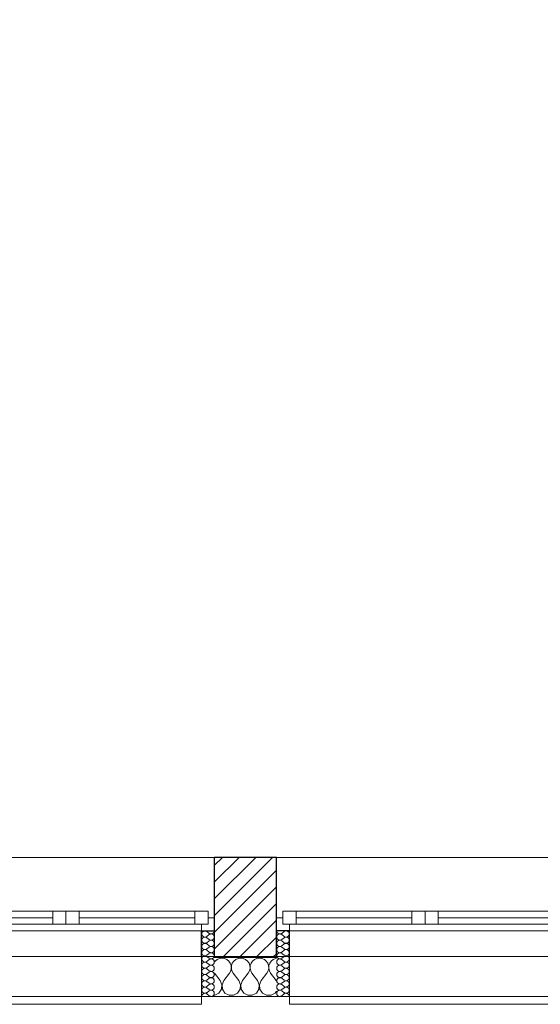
# Model space of a CAD drawing. Header units: millimetres. Extents: x -21056 to 421, y 9759 to 15589.
# Tile 107 of 120: x -782 to -583, y 9867 to 10243. Entities that reach past the tile are written whole.
import ezdxf

# ---------------------------------------------------------------- set-up
doc = ezdxf.new("R2010")
doc.units = ezdxf.units.MM
doc.header["$LTSCALE"] = 25
doc.header["$MEASUREMENT"] = 0
doc.linetypes.add('Kropki i Kreski', pattern=[670.277762, 352.777767, -176.388884, 0, -141.111112])
doc.linetypes.add('Przerywana', pattern=[240, 120, -120])
for name, color, linetype in [('Konstrukcja - Siatki mod', 7, 'Continuous'), ('KR_INW', 7, 'Continuous'), ('NAPIS_SODON', 7, 'Continuous'), ('Okna ArchiCADa', 7, 'Continuous')]:
    doc.layers.add(name, color=color, linetype=linetype)
for name, color, linetype, lineweight in [('Konstrukcja - Siatki mod_Nr_pióra__48', 1, 'Continuous', 15), ('KR_INW_Nr_pióra__101', 252, 'Continuous', 5), ('KR_INW_Nr_pióra__102', 3, 'Continuous', 5), ('KR_INW_Nr_pióra__27', 7, 'Continuous', 25), ('KR_INW_Nr_pióra__47', 7, 'Continuous', 15), ('NAPIS_SODON_Nr_pióra__1', 7, 'Continuous', 13), ('Okna ArchiCADa_Nr_pióra__1', 7, 'Continuous', 13), ('Okna ArchiCADa_Nr_pióra__27', 7, 'Continuous', 25)]:
    doc.layers.add(name, color=color, linetype=linetype, lineweight=lineweight)

# ---------------------------------------------------------------- blocks, each defined once
blk = doc.blocks.new('Strop_1', base_point=(179225, 121523.3))
at = {"layer": 'NAPIS_SODON_Nr_pióra__1', "linetype": 'Continuous', "flags": 128}
blk.add_lwpolyline([(179225, 121523.3), (179225.9, 107003.8), (250898.3, 107008.3), (250897.4, 121527.8)], close=True, dxfattribs=at)
blk = doc.blocks.new('*X414')
at = {"layer": 'KR_INW_Nr_pióra__102', "linetype": 'Continuous'}
for p, q in [((240616.5, 106989.9), (240614.8, 106987.6)), ((240624.1, 106996.2), (240616.5, 106989.9)), ((240633.1, 107000.2), (240624.1, 106996.2)), ((240642.9, 107001.6), (240633.1, 107000.2)), ((240652.6, 107000.2), (240642.9, 107001.6)), ((240661.6, 106996.2), (240652.6, 107000.2)), ((240669.2, 106989.9), (240661.6, 106996.2)), ((240674.8, 106981.8), (240669.2, 106989.9)), ((240677.9, 106972.5), (240674.8, 106981.8)), ((240678.4, 106962.6), (240677.9, 106972.5)), ((240679.2, 106972.5), (240678.7, 106962.6)), ((240682.3, 106981.8), (240679.2, 106972.5)), ((240687.9, 106989.9), (240682.3, 106981.8)), ((240695.5, 106996.2), (240687.9, 106989.9)), ((240704.5, 107000.2), (240695.5, 106996.2)), ((240714.3, 107001.6), (240704.5, 107000.2)), ((240724, 107000.2), (240714.3, 107001.6)), ((240733.1, 106996.2), (240724, 107000.2)), ((240740.6, 106989.9), (240733.1, 106996.2)), ((240746.2, 106981.8), (240740.6, 106989.9)), ((240749.4, 106972.5), (240746.2, 106981.8)), ((240749.9, 106962.6), (240749.4, 106972.5)), ((240750.6, 106972.5), (240750.1, 106962.6)), ((240753.8, 106981.8), (240750.6, 106972.5)), ((240759.4, 106989.9), (240753.8, 106981.8)), ((240766.9, 106996.2), (240759.4, 106989.9)), ((240776, 107000.2), (240766.9, 106996.2)), ((240785.7, 107001.6), (240776, 107000.2)), ((240795.5, 107000.2), (240785.7, 107001.6)), ((240804.5, 106996.2), (240795.5, 107000.2)), ((240812.1, 106989.9), (240804.5, 106996.2)), ((240817.7, 106981.8), (240812.1, 106989.9)), ((240820.8, 106972.5), (240817.7, 106981.8)), ((240821.3, 106962.6), (240820.8, 106972.5)), ((240822.1, 106972.5), (240821.6, 106962.6)), ((240825.2, 106981.8), (240822.1, 106972.5)), ((240830.8, 106989.9), (240825.2, 106981.8)), ((240838.4, 106996.2), (240830.8, 106989.9)), ((240847.4, 107000.2), (240838.4, 106996.2)), ((240850.4, 107000.6), (240847.4, 107000.2)), ((240635.7, 106915.9), (240614.8, 106943.7)), ((240650, 106915.9), (240671.4, 106944.4)), ((240671.4, 106944.4), (240676.2, 106953.1)), ((240676.2, 106953.1), (240678.4, 106962.6)), ((240678.7, 106962.6), (240680.9, 106953.1)), ((240680.9, 106953.1), (240685.7, 106944.4)), ((240707.1, 106915.9), (240685.7, 106944.4)), ((240721.4, 106915.9), (240742.9, 106944.4)), ((240742.9, 106944.4), (240747.6, 106953.1)), ((240747.6, 106953.1), (240749.9, 106962.6)), ((240750.1, 106962.6), (240752.4, 106953.1)), ((240752.4, 106953.1), (240757.1, 106944.4)), ((240778.6, 106915.9), (240757.1, 106944.4)), ((240792.9, 106915.9), (240814.3, 106944.4)), ((240814.3, 106944.4), (240819.1, 106953.1)), ((240819.1, 106953.1), (240821.3, 106962.6)), ((240821.6, 106962.6), (240823.8, 106953.1)), ((240823.8, 106953.1), (240828.6, 106944.4)), ((240850, 106915.9), (240828.6, 106944.4)), ((240642.4, 106899.8), (240635.7, 106915.9)), ((240640.8, 106882.5), (240642.4, 106899.8)), ((240650, 106915.9), (240643.3, 106899.8)), ((240643.3, 106899.8), (240644.9, 106882.5)), ((240713.9, 106899.8), (240707.1, 106915.9)), ((240712.2, 106882.5), (240713.9, 106899.8)), ((240721.4, 106915.9), (240714.7, 106899.8)), ((240714.7, 106899.8), (240716.3, 106882.5)), ((240785.3, 106899.8), (240778.6, 106915.9)), ((240783.7, 106882.5), (240785.3, 106899.8)), ((240792.9, 106915.9), (240786.1, 106899.8)), ((240786.1, 106899.8), (240787.8, 106882.5)), ((240850.4, 106914.9), (240850, 106915.9)), ((240614.8, 106859.8), (240615.8, 106859.8)), ((240615.8, 106859.8), (240631.2, 106868)), ((240631.2, 106868), (240640.8, 106882.5)), ((240644.9, 106882.5), (240654.5, 106868)), ((240654.5, 106868), (240669.9, 106859.8)), ((240669.9, 106859.8), (240687.3, 106859.8)), ((240687.3, 106859.8), (240702.6, 106868)), ((240702.6, 106868), (240712.2, 106882.5)), ((240716.3, 106882.5), (240726, 106868)), ((240726, 106868), (240741.3, 106859.8)), ((240741.3, 106859.8), (240758.7, 106859.8)), ((240758.7, 106859.8), (240774, 106868)), ((240774, 106868), (240783.7, 106882.5)), ((240787.8, 106882.5), (240797.4, 106868)), ((240797.4, 106868), (240812.7, 106859.8)), ((240812.7, 106859.8), (240830.1, 106859.8)), ((240830.1, 106859.8), (240845.5, 106868)), ((240845.5, 106868), (240850.4, 106875.5))]:
    blk.add_line(p, q, dxfattribs=at)
blk = doc.blocks.new('*X429')
at = {"layer": 'KR_INW_Nr_pióra__102', "linetype": 'Continuous'}
for p, q in [((240594.6, 107095.6), (240585.1, 107102.8)), ((240594.6, 107090.9), (240585.1, 107083.7)), ((240594.6, 107071.8), (240585.1, 107079)), ((240594.6, 107067), (240585.1, 107059.9)), ((240594.6, 107048), (240585.1, 107055.1)), ((240594.6, 107043.2), (240585.1, 107036.1)), ((240594.6, 107024.2), (240585.1, 107031.3)), ((240594.6, 107019.4), (240585.1, 107012.3)), ((240594.6, 107000.4), (240585.1, 107007.5)), ((240594.6, 106995.6), (240585.1, 106988.5)), ((240594.6, 106976.6), (240585.1, 106983.7)), ((240594.6, 106971.8), (240585.1, 106964.7)), ((240594.6, 106952.8), (240585.1, 106959.9)), ((240594.6, 106948), (240585.1, 106940.9)), ((240594.6, 106929), (240585.1, 106936.1)), ((240594.6, 106924.2), (240585.1, 106917)), ((240594.6, 106905.1), (240585.1, 106912.3)), ((240594.6, 106900.4), (240585.1, 106893.2)), ((240594.6, 106881.3), (240585.1, 106888.5)), ((240594.6, 106876.6), (240585.1, 106869.4)), ((240594.6, 106857.5), (240585.1, 106864.7))]:
    blk.add_line(p, q, dxfattribs=at)
for centre, start, end in [((240577.9, 107093.2), 53.1301, 180), ((240577.9, 107093.2), 180, 306.8699), ((240577.9, 107069.4), 53.1301, 180), ((240601.8, 107105.1), 233.1301, 0), ((240601.8, 107081.3), 233.1301, 126.8699), ((240577.9, 107069.4), 180, 306.8699), ((240577.9, 107045.6), 53.1301, 180), ((240577.9, 107045.6), 180, 306.8699), ((240601.8, 107057.5), 233.1301, 126.8699), ((240601.8, 107033.7), 233.1301, 126.8699), ((240577.9, 107021.8), 53.1301, 180), ((240577.9, 107021.8), 180, 306.8699), ((240577.9, 106998), 53.1301, 180), ((240601.8, 107009.9), 233.1301, 126.8699), ((240577.9, 106998), 180, 306.8699), ((240577.9, 106974.2), 53.1301, 180), ((240577.9, 106974.2), 180, 306.8699), ((240601.8, 106986.1), 233.1301, 126.8699), ((240601.8, 106962.3), 233.1301, 126.8699), ((240577.9, 106950.4), 53.1301, 180), ((240577.9, 106950.4), 180, 306.8699), ((240577.9, 106926.6), 53.1301, 180), ((240601.8, 106938.5), 233.1301, 126.8699), ((240577.9, 106926.6), 180, 306.8699), ((240577.9, 106902.8), 53.1301, 180), ((240577.9, 106902.8), 180, 306.8699), ((240577.9, 106879), 53.1301, 180), ((240601.8, 106914.7), 233.1301, 126.8699), ((240601.8, 106890.9), 233.1301, 126.8699), ((240577.9, 106879), 180, 306.8699), ((240577.9, 106855.1), 53.1301, 180), ((240601.8, 106867), 233.1301, 126.8699)]:
    blk.add_arc(centre, 11.9, start, end, dxfattribs=at)
blk = doc.blocks.new('*X430')
at = {"layer": 'KR_INW_Nr_pióra__102', "linetype": 'Continuous'}
for p, q in [((240870.6, 107095.6), (240880.2, 107102.8)), ((240870.6, 107090.9), (240880.2, 107083.7)), ((240870.6, 107071.8), (240880.2, 107079)), ((240870.6, 107067), (240880.2, 107059.9)), ((240870.6, 107048), (240880.2, 107055.1)), ((240870.6, 107043.2), (240880.2, 107036.1)), ((240870.6, 107024.2), (240880.2, 107031.3)), ((240870.6, 107019.4), (240880.2, 107012.3)), ((240870.6, 107000.4), (240880.2, 107007.5)), ((240870.6, 106995.6), (240880.2, 106988.5)), ((240870.6, 106976.6), (240880.2, 106983.7)), ((240870.6, 106971.8), (240880.2, 106964.7)), ((240870.6, 106952.8), (240880.2, 106959.9)), ((240870.6, 106948), (240880.2, 106940.9)), ((240870.6, 106929), (240880.2, 106936.1)), ((240870.6, 106924.2), (240880.2, 106917)), ((240870.6, 106905.1), (240880.2, 106912.3)), ((240870.6, 106900.4), (240880.2, 106893.2)), ((240870.6, 106881.3), (240880.2, 106888.5)), ((240870.6, 106876.6), (240880.2, 106869.4)), ((240870.6, 106857.5), (240880.2, 106864.7))]:
    blk.add_line(p, q, dxfattribs=at)
for centre, start, end in [((240863.5, 107105.1), 180, 306.8699), ((240863.5, 107081.3), 53.1301, 306.8699), ((240887.3, 107093.2), 0, 126.8699), ((240887.3, 107093.2), 233.1301, 0), ((240887.3, 107069.4), 0, 126.8699), ((240863.5, 107057.5), 53.1301, 306.8699), ((240863.5, 107033.7), 53.1301, 306.8699), ((240887.3, 107069.4), 233.1301, 0), ((240887.3, 107045.6), 0, 126.8699), ((240887.3, 107045.6), 233.1301, 0), ((240863.5, 107009.9), 53.1301, 306.8699), ((240887.3, 107021.8), 0, 126.8699), ((240887.3, 107021.8), 233.1301, 0), ((240887.3, 106998), 0, 126.8699), ((240863.5, 106986.1), 53.1301, 306.8699), ((240863.5, 106962.3), 53.1301, 306.8699), ((240887.3, 106998), 233.1301, 0), ((240887.3, 106974.2), 0, 126.8699), ((240887.3, 106974.2), 233.1301, 0), ((240863.5, 106938.5), 53.1301, 306.8699), ((240887.3, 106950.4), 0, 126.8699), ((240887.3, 106950.4), 233.1301, 0), ((240887.3, 106926.6), 0, 126.8699), ((240863.5, 106914.7), 53.1301, 306.8699), ((240863.5, 106890.9), 53.1301, 306.8699), ((240887.3, 106926.6), 233.1301, 0), ((240887.3, 106902.8), 0, 126.8699), ((240887.3, 106902.8), 233.1301, 0), ((240887.3, 106879), 0, 126.8699), ((240863.5, 106867), 53.1301, 306.8699), ((240887.3, 106879), 233.1301, 0), ((240887.3, 106855.1), 0, 126.8699)]:
    blk.add_arc(centre, 11.9, start, end, dxfattribs=at)
blk = doc.blocks.new('Okno dwuskrzydłowe 19_5')
at = {"layer": 'Okna ArchiCADa_Nr_pióra__1', "linetype": 'Continuous'}
for p, q in [((-566.8, 230), (566.8, 230)), ((-566.8, 0), (-541.8, 0)), ((-541.8, 25), (-491.8, 25)), ((-541.8, -25), (-541.8, 25)), ((-541.8, 0), (-541.8, -25)), ((-491.8, 25), (-50, 25)), ((-491.8, 25), (-491.8, -25)), ((-491.8, 25), (-50, 25)), ((-491.8, 0), (-50, 0)), ((-50, -25), (-50, 25)), ((-50, 25), (0, 25)), ((0, 25), (0, -25)), ((0, 25), (50, 25)), ((0, -25), (0, 25)), ((50, 25), (491.8, 25)), ((50, 25), (50, -25)), ((50, 25), (491.8, 25)), ((50, 0), (491.8, 0)), ((491.8, -25), (491.8, 25)), ((491.8, 25), (541.8, 25)), ((541.8, 25), (541.8, -25)), ((541.8, -25), (541.8, 0)), ((541.8, 0), (566.8, 0)), ((-541.8, -25), (-516.8, -25)), ((-491.8, -25), (-541.8, -25)), ((-516.8, -25), (-516.8, -50)), ((-50, -25), (-491.8, -25)), ((0, -25), (-50, -25)), ((50, -25), (0, -25)), ((491.8, -25), (50, -25)), ((541.8, -25), (491.8, -25)), ((516.8, -50), (516.8, -25)), ((516.8, -25), (541.8, -25)), ((-516.8, -50), (-566.8, -50)), ((0, -50), (-516.8, -50)), ((516.8, -50), (0, -50)), ((566.8, -50), (516.8, -50)), ((-516.8, -300), (-516.8, -330)), ((516.8, -330), (516.8, -300)), ((-516.8, -330), (516.8, -330))]:
    blk.add_line(p, q, dxfattribs=at)
at = {"layer": 'Okna ArchiCADa_Nr_pióra__1', "linetype": 'Przerywana'}
blk.add_line((-516.8, -300), (516.8, -300), dxfattribs=at)
at = {"layer": 'Okna ArchiCADa_Nr_pióra__27', "linetype": 'Continuous'}
for p, q in [((-566.8, -50), (-566.8, 0)), ((566.8, -50), (566.8, 0)), ((-516.8, -50), (-566.8, -50)), ((516.8, -50), (566.8, -50))]:
    blk.add_line(p, q, dxfattribs=at)
blk = doc.blocks.new('Ściana_60', base_point=(230439.7, 106855.1))
at = {"layer": 'KR_INW_Nr_pióra__101', "linetype": 'Continuous'}
h = blk.add_hatch(dxfattribs=at)
h.set_pattern_fill('Cegła_licówka', color=256, style=0, pattern_type=2)
h.set_pattern_definition([(45, (0, 0), (-31.819804, 31.819804), [])])
h.paths.add_polyline_path([(240614.8, 107155.1), (240614.8, 107105.1), (240614.8, 107005.1), (240850.4, 107005.1), (240850.4, 107105.1), (240850.4, 107155.1), (240850.4, 107385.1), (240614.8, 107385.1)])
at = {"layer": 'KR_INW_Nr_pióra__27', "linetype": 'Continuous'}
for p, q in [((240614.8, 107155.1), (240614.8, 107385.1)), ((240850.4, 107155.1), (240850.4, 107385.1)), ((240614.8, 107105.1), (240614.8, 107155.1)), ((240850.4, 107105.1), (240850.4, 107155.1)), ((240564.8, 107005.1), (240564.8, 107105.1)), ((240564.8, 107105.1), (240614.8, 107105.1)), ((240614.8, 107005.1), (240614.8, 107105.1)), ((240850.4, 107005.1), (240850.4, 107105.1)), ((240900.4, 107105.1), (240850.4, 107105.1)), ((240900.4, 107005.1), (240900.4, 107105.1)), ((240614.8, 107005.1), (240850.4, 107005.1))]:
    blk.add_line(p, q, dxfattribs=at)
at = {"layer": 'KR_INW_Nr_pióra__27', "linetype": 'Continuous', "flags": 128}
blk.add_lwpolyline([(240850.4, 107385.1), (240614.8, 107385.1)], dxfattribs=at)
at = {"layer": 'KR_INW_Nr_pióra__47', "linetype": 'Continuous'}
for p, q in [((240614.8, 107105.1), (240564.8, 107105.1)), ((240564.8, 107105.1), (240564.8, 106855.1)), ((240850.4, 107105.1), (240900.4, 107105.1)), ((240900.4, 107105.1), (240900.4, 106855.1)), ((240564.8, 106855.1), (240564.8, 107005.1)), ((240900.4, 106855.1), (240900.4, 107005.1)), ((240614.8, 106855.1), (240564.8, 106855.1)), ((240850.4, 106855.1), (240900.4, 106855.1))]:
    blk.add_line(p, q, dxfattribs=at)
at = {"layer": 'KR_INW_Nr_pióra__47', "linetype": 'Continuous', "flags": 128}
blk.add_lwpolyline([(240614.8, 106855.1), (240850.4, 106855.1)], dxfattribs=at)
at = {"layer": 'KR_INW'}
for name in ['*X429', '*X430', '*X414']:
    blk.add_blockref(name, (0, 0), dxfattribs=at)
at = {"layer": 'Okna ArchiCADa', "color": 21, "linetype": 'Continuous', "lineweight": 13, "true_color": 0xff9955, "zscale": 1000}
for p in [(240048.1, 107155.1), (241417.2, 107155.1)]:
    blk.add_blockref('Okno dwuskrzydłowe 19_5', p, dxfattribs=at)
blk = doc.blocks.new('Standardowy znacznik siatki_8')
at = {"layer": 'Konstrukcja - Siatki mod_Nr_pióra__48', "linetype": 'Kropki i Kreski'}
blk.add_line((1000, 0), (72912, 0), dxfattribs=at)

msp = doc.modelspace()

# ---------------------------------------------------------------- block references
at = {"layer": 'Konstrukcja - Siatki mod', "color": 8, "linetype": 'Continuous', "lineweight": 13, "xscale": 0.1, "yscale": 0.1, "zscale": 100}
msp.add_blockref('Standardowy znacznik siatki_8', (-6969.92, 9904.44), dxfattribs=at)
at = {"layer": 'KR_INW', "xscale": 0.1, "yscale": 0.1, "zscale": 0.1}
msp.add_blockref('Ściana_60', (-1724.88, 9870.44), dxfattribs=at)
at = {"layer": 'NAPIS_SODON', "linetype": 'Continuous', "xscale": 0.1, "yscale": 0.1, "zscale": 0.1}
msp.add_blockref('Strop_1', (-6846.35, 11337.26), dxfattribs=at)

doc.saveas('drawing.dxf')
